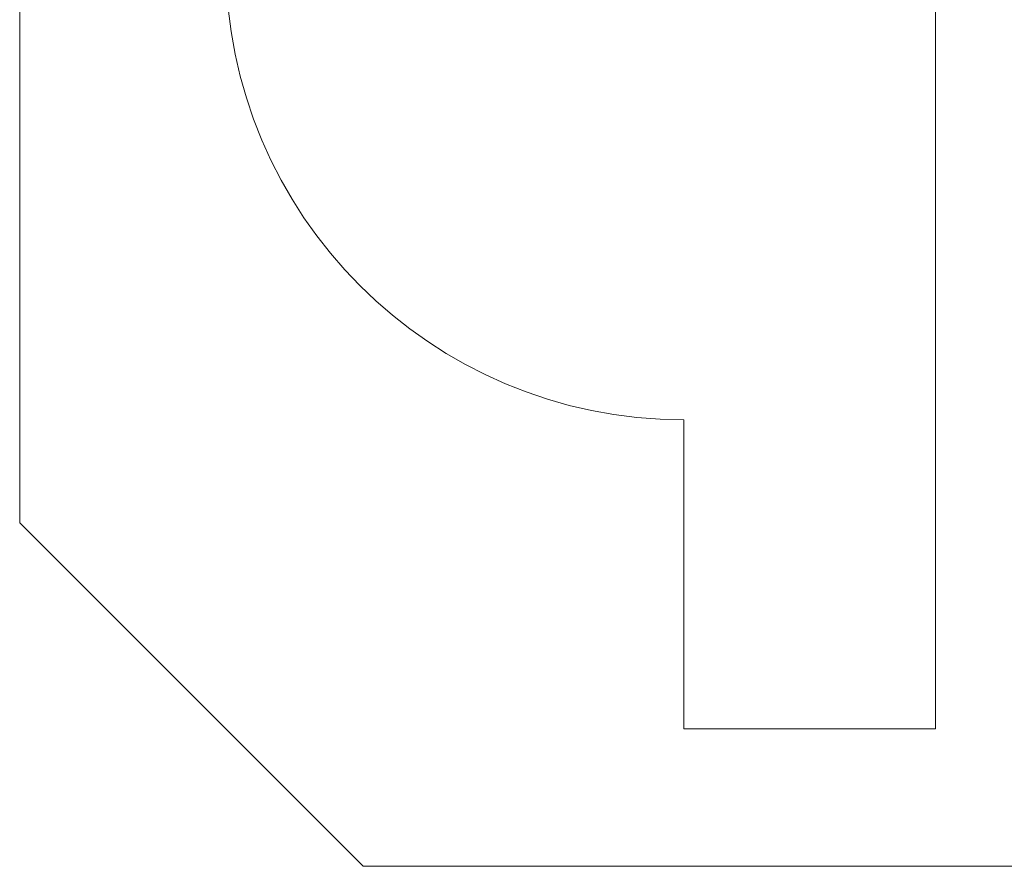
# Model space of a CAD drawing. Header units: inches. Extents: x 830 to 2171, y -969 to 167.
# Tile 9 of 27: x 1854.59 to 1858.89, y -737.29 to -733.59. Entities that reach past the tile are written whole.
import ezdxf

# ---------------------------------------------------------------- set-up
doc = ezdxf.new("R2010")
doc.units = ezdxf.units.IN
doc.header["$LTSCALE"] = 23.1
doc.header["$MEASUREMENT"] = 0
doc.layers.get('0').update_dxf_attribs({"lineweight": 18})

msp = doc.modelspace()

# ---------------------------------------------------------------- linework, layer by layer
at = {"color": 7, "linetype": 'Continuous', "lineweight": 0}
for p, q in [((1858.5899, -729.9874), (1858.5899, -736.6874)), ((1854.5899, -735.7874), (1854.5899, -730.8874)), ((1857.4899, -736.6874), (1857.4899, -735.3374)), ((1856.0899, -737.2874), (1854.5899, -735.7874)), ((1857.4899, -736.6874), (1858.5899, -736.6874)), ((1859.0899, -737.2874), (1856.0899, -737.2874))]:
    msp.add_line(p, q, dxfattribs=at)
msp.add_arc((1857.4899, -733.3374), 2, 90, 270, dxfattribs=at)

doc.saveas('drawing.dxf')
